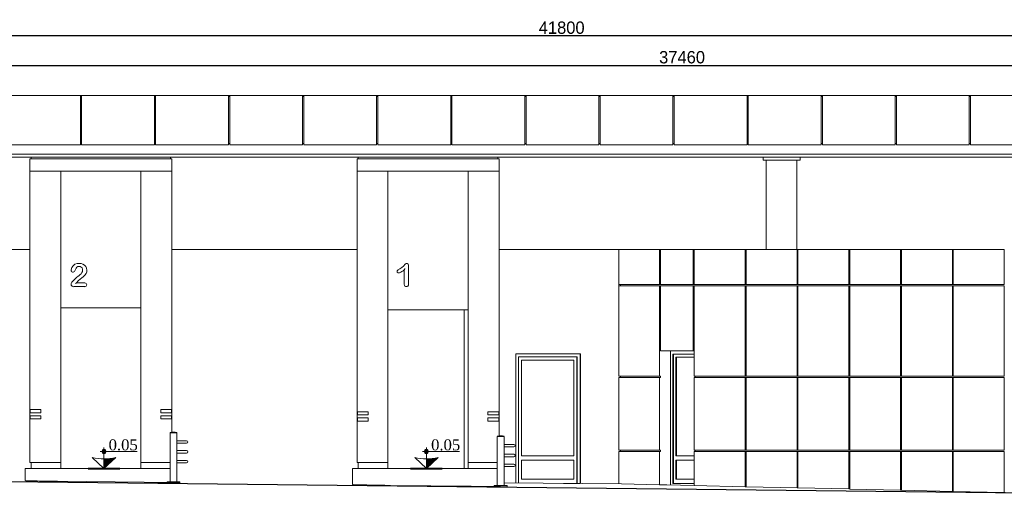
# Model space of a CAD drawing. Header units: feet. Extents: x 1820134 to 1866297, y 4865856 to 4906700.
# Tile 6 of 16: x 1835612 to 1851561, y 4866635 to 4874313. Entities that reach past the tile are written whole.
import ezdxf

# ---------------------------------------------------------------- set-up
doc = ezdxf.new("R2010")
doc.units = ezdxf.units.FT
doc.header["$MEASUREMENT"] = 0
doc.header["$PDMODE"] = 98
doc.header["$PDSIZE"] = 0.3
doc.dimstyles.new('ISO-25', dxfattribs={"dimscale": 15, "dimtxt": 20, "dimasz": 2.5, "dimexe": 1.25, "dimexo": 0.625, "dimgap": 3, "dimtad": 1, "dimdec": 0, "dimtxsty": 'Standard', "dimcen": 2.5, "dimadec": 0, "dimazin": 0, "dimtfac": 1, "dimtdec": 0, "dimtmove": 0, "dimatfit": 3, "dimfxl": 1.25, "dimarcsym": 0})

# ---------------------------------------------------------------- blocks, each defined once
blk = doc.blocks.new('A$C99034ce4')
at = {"color": 0, "linetype": 'Continuous', "lineweight": 0, "extrusion": (0, 1, 0)}
for p, q in [((-41158, 32926), (-39978, 32926)), ((-39978, 32126), (-39978, 32926)), ((-39958, 32926), (-39978, 32926)), ((-39978, 32906), (-39958, 32906)), ((-39958, 32926), (-39958, 32126)), ((-39958, 32926), (-38778, 32926)), ((-38778, 32126), (-38778, 32926)), ((-38758, 32926), (-38778, 32926)), ((-38778, 32906), (-38758, 32906)), ((-38758, 32926), (-38758, 32126)), ((-38758, 32926), (-37578, 32926)), ((-37578, 32126), (-37578, 32926)), ((-37558, 32926), (-37578, 32926)), ((-37578, 32906), (-37558, 32906)), ((-37558, 32926), (-37558, 32126)), ((-37558, 32926), (-36378, 32926)), ((-36378, 32126), (-36378, 32926)), ((-36358, 32926), (-36378, 32926)), ((-36378, 32906), (-36358, 32906)), ((-36358, 32926), (-36358, 32126)), ((-36358, 32926), (-35178, 32926)), ((-35178, 32126), (-35178, 32926)), ((-35158, 32926), (-35178, 32926)), ((-35178, 32906), (-35158, 32906)), ((-35158, 32926), (-35158, 32126)), ((-35158, 32926), (-33978, 32926)), ((-33978, 32126), (-33978, 32926)), ((-33978, 32926), (-33958, 32926)), ((-33978, 32906), (-33958, 32906)), ((-33958, 32126), (-33958, 32926)), ((-32778, 32926), (-33958, 32926)), ((-32778, 32926), (-32778, 32126)), ((-32778, 32926), (-32758, 32926)), ((-32758, 32906), (-32778, 32906)), ((-32758, 32126), (-32758, 32926)), ((-31578, 32926), (-32758, 32926)), ((-31578, 32926), (-31578, 32126)), ((-31578, 32926), (-31558, 32926)), ((-31558, 32906), (-31578, 32906)), ((-31558, 32126), (-31558, 32926)), ((-30378, 32926), (-31558, 32926)), ((-30378, 32926), (-30378, 32126)), ((-30358, 32926), (-30378, 32926)), ((-30358, 32906), (-30378, 32906)), ((-30358, 32926), (-30358, 32126)), ((-30358, 32926), (-29178, 32926)), ((-29178, 32126), (-29178, 32926)), ((-29158, 32926), (-29178, 32926)), ((-29178, 32906), (-29158, 32906)), ((-29158, 32926), (-29158, 32126)), ((-29158, 32926), (-27978, 32926)), ((-27978, 32126), (-27978, 32926)), ((-27958, 32926), (-27978, 32926)), ((-27978, 32906), (-27958, 32906)), ((-27958, 32926), (-27958, 32126)), ((-27958, 32926), (-26778, 32926)), ((-26778, 32126), (-26778, 32926)), ((-26758, 32926), (-26778, 32926)), ((-26778, 32906), (-26758, 32906)), ((-26758, 32926), (-26758, 32126)), ((-26758, 32926), (-25578, 32926)), ((-25578, 32126), (-25578, 32926)), ((-25558, 32926), (-25578, 32926)), ((-25578, 32906), (-25558, 32906)), ((-25558, 32926), (-25558, 32126)), ((-25558, 32926), (-24378, 32926)), ((-39978, 32126), (-41158, 32126)), ((-39958, 32146), (-39978, 32146)), ((-38778, 32126), (-39958, 32126)), ((-38758, 32146), (-38778, 32146)), ((-37578, 32126), (-38758, 32126)), ((-37558, 32146), (-37578, 32146)), ((-36378, 32126), (-37558, 32126)), ((-36358, 32146), (-36378, 32146)), ((-35178, 32126), (-36358, 32126)), ((-35158, 32146), (-35178, 32146)), ((-33978, 32126), (-35158, 32126)), ((-33958, 32146), (-33978, 32146)), ((-33958, 32126), (-32778, 32126)), ((-32778, 32146), (-32758, 32146)), ((-32758, 32126), (-31578, 32126)), ((-31578, 32146), (-31558, 32146)), ((-31558, 32126), (-30378, 32126)), ((-30358, 32146), (-30378, 32146)), ((-29178, 32126), (-30358, 32126)), ((-29158, 32146), (-29178, 32146)), ((-27978, 32126), (-29158, 32126)), ((-27958, 32146), (-27978, 32146)), ((-26778, 32126), (-27958, 32126)), ((-26758, 32146), (-26778, 32146)), ((-25578, 32126), (-26758, 32126)), ((-25558, 32146), (-25578, 32146)), ((-24378, 32126), (-25558, 32126)), ((-11368, 31976), (-52991, 31976)), ((-11368, 31976), (-52991, 31976)), ((-52991, 31926), (-11368, 31926)), ((-40776, 31896), (-40776, 31926)), ((-38516, 31896), (-38516, 31926)), ((-35476, 31896), (-35476, 31926)), ((-33216, 31896), (-33216, 31926)), ((-28919, 31926), (-28919, 31876)), ((-28320, 31926), (-28320, 31876)), ((-40796, 31896), (-38496, 31896)), ((-40796, 31896), (-40796, 31696)), ((-38496, 31896), (-38496, 31696)), ((-35496, 31896), (-33196, 31896)), ((-35496, 31896), (-35496, 31696)), ((-33196, 31896), (-33196, 31696)), ((-28919, 31876), (-28320, 31876)), ((-28871, 31876), (-28871, 30426)), ((-28372, 30426), (-28372, 31876)), ((-40796, 31696), (-38496, 31696)), ((-40796, 31696), (-40796, 31276)), ((-40296, 31276), (-40296, 31696)), ((-38996, 31696), (-38996, 31276)), ((-38496, 31276), (-38496, 31696)), ((-35496, 31696), (-33196, 31696)), ((-35496, 31696), (-35496, 31276)), ((-34996, 31276), (-34996, 31696)), ((-33696, 31696), (-33696, 31276)), ((-33196, 31276), (-33196, 31696)), ((-40796, 31276), (-40796, 27833)), ((-40296, 26976), (-40296, 31276)), ((-38996, 31276), (-38996, 26976)), ((-38496, 31276), (-38496, 27833)), ((-35496, 31276), (-35496, 27798)), ((-34996, 26976), (-34996, 31276)), ((-33696, 31276), (-33696, 26976)), ((-33196, 31276), (-33196, 27798)), ((-46884, 30426), (-40796, 30426)), ((-38496, 30426), (-35496, 30426)), ((-33122, 30426), (-33196, 30426)), ((-33122, 30426), (-31253, 30426)), ((-31253, 29576), (-31253, 30426)), ((-30594, 30426), (-31253, 30426)), ((-31253, 29861), (-31253, 30426)), ((-30580, 30426), (-30594, 30426)), ((-30594, 29861), (-30594, 30426)), ((-30049, 30426), (-30580, 30426)), ((-30580, 30426), (-30580, 29861)), ((-30049, 30426), (-30035, 30426)), ((-30049, 29861), (-30049, 30426)), ((-29209, 30426), (-30035, 30426)), ((-30035, 30426), (-30035, 29861)), ((-29209, 30426), (-29195, 30426)), ((-29209, 29861), (-29209, 30426)), ((-28369, 30426), (-29195, 30426)), ((-29195, 30426), (-29195, 29861)), ((-28369, 30426), (-28355, 30426)), ((-28369, 29861), (-28369, 30426)), ((-27530, 30426), (-28355, 30426)), ((-28355, 30426), (-28355, 29861)), ((-27530, 30426), (-27516, 30426)), ((-27530, 29861), (-27530, 30426)), ((-26690, 30426), (-27516, 30426)), ((-27516, 30426), (-27516, 29861)), ((-26690, 30426), (-26676, 30426)), ((-26690, 29861), (-26690, 30426)), ((-25851, 30426), (-26676, 30426)), ((-26676, 30426), (-26676, 29861)), ((-25851, 30426), (-25837, 30426)), ((-25851, 29861), (-25851, 30426)), ((-25011, 30426), (-25837, 30426)), ((-25837, 30426), (-25837, 29861)), ((-25011, 29861), (-25011, 30426)), ((-34661, 29861), (-34661, 30174)), ((-34730, 30098), (-34730, 29861)), ((-40086, 29826), (-39905, 29826)), ((-39905, 29886), (-40039, 29886)), ((-31253, 29861), (-30594, 29861)), ((-30594, 29841), (-31253, 29841)), ((-31253, 28376), (-31253, 29841)), ((-31226, 29841), (-31226, 29861)), ((-30580, 29861), (-30594, 29861)), ((-30594, 29841), (-30580, 29841)), ((-30594, 28376), (-30594, 29841)), ((-30580, 29861), (-30049, 29861)), ((-30049, 29841), (-30580, 29841)), ((-30580, 29841), (-30580, 28783)), ((-30035, 29861), (-30049, 29861)), ((-30049, 29841), (-30035, 29841)), ((-30049, 28783), (-30049, 29841)), ((-30035, 29861), (-29209, 29861)), ((-29209, 29841), (-30035, 29841)), ((-30035, 29841), (-30035, 28376)), ((-29195, 29861), (-29209, 29861)), ((-29209, 29841), (-29195, 29841)), ((-29209, 28376), (-29209, 29841)), ((-29195, 29861), (-28369, 29861)), ((-28369, 29841), (-29195, 29841)), ((-29195, 29841), (-29195, 28376)), ((-28355, 29861), (-28369, 29861)), ((-28369, 29841), (-28355, 29841)), ((-28369, 28376), (-28369, 29841)), ((-28355, 29861), (-27530, 29861)), ((-27530, 29841), (-28355, 29841)), ((-28355, 29841), (-28355, 28376)), ((-27516, 29861), (-27530, 29861)), ((-27530, 29841), (-27516, 29841)), ((-27530, 28376), (-27530, 29841)), ((-27516, 29861), (-26690, 29861)), ((-26690, 29841), (-27516, 29841)), ((-27516, 29841), (-27516, 28376)), ((-26676, 29861), (-26690, 29861)), ((-26690, 29841), (-26676, 29841)), ((-26690, 28376), (-26690, 29841)), ((-26676, 29861), (-25851, 29861)), ((-25851, 29841), (-26676, 29841)), ((-26676, 29841), (-26676, 28376)), ((-25837, 29861), (-25851, 29861)), ((-25851, 29841), (-25837, 29841)), ((-25851, 28376), (-25851, 29841)), ((-25837, 29861), (-25011, 29861)), ((-25011, 29841), (-25837, 29841)), ((-25837, 29841), (-25837, 28376)), ((-25011, 28376), (-25011, 29841)), ((-40296, 29483), (-38996, 29483)), ((-34996, 29448), (-33696, 29448)), ((-33761, 26876), (-33761, 29448)), ((-33759, 29448), (-33759, 26876)), ((-32925, 26643), (-32925, 28738)), ((-32925, 28738), (-31876, 28738)), ((-32925, 28736), (-31882, 28736)), ((-31889, 28736), (-31889, 28738)), ((-31882, 28736), (-31882, 26636)), ((-31876, 28738), (-31876, 26633)), ((-30049, 28783), (-30580, 28783)), ((-30416, 28783), (-30416, 26612)), ((-30416, 26612), (-30416, 28783)), ((-30416, 28783), (-30416, 26612)), ((-30381, 26633), (-30381, 28733)), ((-30035, 28733), (-30381, 28733)), ((-30367, 28733), (-30367, 26633)), ((-30035, 28783), (-30049, 28783)), ((-32882, 26642), (-32882, 28686)), ((-31932, 28686), (-32882, 28686)), ((-32832, 27086), (-32832, 28636)), ((-32832, 28636), (-31983, 28636)), ((-31983, 28636), (-31983, 27086)), ((-31983, 27086), (-31983, 28636)), ((-31933, 28686), (-31933, 26636)), ((-31932, 26636), (-31932, 28686)), ((-30332, 27083), (-30332, 28683)), ((-30332, 28683), (-30035, 28683)), ((-30321, 28683), (-30321, 27083)), ((-31253, 28376), (-30594, 28376)), ((-30594, 28356), (-31253, 28356)), ((-31253, 27176), (-31253, 28356)), ((-31226, 28356), (-31226, 28376)), ((-30580, 28376), (-30594, 28376)), ((-30594, 28356), (-30580, 28356)), ((-30594, 27176), (-30594, 28356)), ((-30580, 28376), (-30580, 28356)), ((-30035, 28376), (-29209, 28376)), ((-30035, 28356), (-30035, 27176)), ((-29209, 28356), (-30035, 28356)), ((-30020, 28376), (-30020, 28356)), ((-29195, 28376), (-29209, 28376)), ((-29209, 27176), (-29209, 28356)), ((-29209, 28356), (-29195, 28356)), ((-29195, 28376), (-28369, 28376)), ((-28369, 28356), (-29195, 28356)), ((-29195, 28356), (-29195, 27176)), ((-28355, 28376), (-28369, 28376)), ((-28369, 27176), (-28369, 28356)), ((-28369, 28356), (-28355, 28356)), ((-28355, 28376), (-27530, 28376)), ((-28355, 28356), (-28355, 27176)), ((-27530, 28356), (-28355, 28356)), ((-27516, 28376), (-27530, 28376)), ((-27530, 27176), (-27530, 28356)), ((-27530, 28356), (-27516, 28356)), ((-27516, 28376), (-26690, 28376)), ((-26690, 28356), (-27516, 28356)), ((-27516, 28356), (-27516, 27176)), ((-26676, 28376), (-26690, 28376)), ((-26690, 27176), (-26690, 28356)), ((-26690, 28356), (-26676, 28356)), ((-26676, 28376), (-25851, 28376)), ((-26676, 28356), (-26676, 27176)), ((-25851, 28356), (-26676, 28356)), ((-25837, 28376), (-25851, 28376)), ((-25851, 27176), (-25851, 28356)), ((-25851, 28356), (-25837, 28356)), ((-25837, 28376), (-25011, 28376)), ((-25011, 28356), (-25837, 28356)), ((-25837, 28356), (-25837, 27176)), ((-25011, 27176), (-25011, 28356)), ((-40796, 27833), (-40616, 27833)), ((-40796, 27783), (-40796, 27833)), ((-40616, 27783), (-40796, 27783)), ((-40796, 27783), (-40796, 27733)), ((-40791, 27833), (-40791, 27783)), ((-40616, 27783), (-40616, 27833)), ((-38676, 27833), (-38496, 27833)), ((-38676, 27783), (-38676, 27833)), ((-38496, 27783), (-38676, 27783)), ((-38501, 27833), (-38501, 27783)), ((-38496, 27833), (-38496, 27783)), ((-38496, 27783), (-38496, 27733)), ((-35496, 27798), (-35316, 27798)), ((-35496, 27748), (-35496, 27798)), ((-35491, 27798), (-35491, 27748)), ((-35316, 27748), (-35316, 27798)), ((-33376, 27798), (-33196, 27798)), ((-33376, 27748), (-33376, 27798)), ((-33201, 27798), (-33201, 27748)), ((-33196, 27798), (-33196, 27748)), ((-40796, 27733), (-40616, 27733)), ((-40796, 27683), (-40796, 27733)), ((-40616, 27683), (-40796, 27683)), ((-40796, 27683), (-40796, 26976)), ((-40791, 27733), (-40791, 27683)), ((-40616, 27733), (-40616, 27683)), ((-38676, 27733), (-38496, 27733)), ((-38676, 27683), (-38676, 27733)), ((-38496, 27683), (-38676, 27683)), ((-38501, 27733), (-38501, 27683)), ((-38496, 27733), (-38496, 27683)), ((-38496, 27683), (-38496, 27467)), ((-35316, 27748), (-35496, 27748)), ((-35496, 27748), (-35496, 27698)), ((-35496, 27698), (-35316, 27698)), ((-35496, 27648), (-35496, 27698)), ((-35316, 27648), (-35496, 27648)), ((-35496, 27648), (-35496, 26976)), ((-35491, 27698), (-35491, 27648)), ((-35316, 27698), (-35316, 27648)), ((-33196, 27748), (-33376, 27748)), ((-33376, 27698), (-33196, 27698)), ((-33376, 27648), (-33376, 27698)), ((-33196, 27648), (-33376, 27648)), ((-33201, 27698), (-33201, 27648)), ((-33196, 27748), (-33196, 27698)), ((-33196, 27698), (-33196, 27648)), ((-33196, 27648), (-33196, 27407)), ((-38524, 27461), (-38414, 27461)), ((-38524, 27461), (-38524, 27460)), ((-38524, 27460), (-38414, 27460)), ((-38524, 27458), (-38507, 27458)), ((-38524, 27458), (-38524, 26663)), ((-38521, 27460), (-38521, 27458)), ((-38507, 27458), (-38414, 27458)), ((-38417, 27460), (-38417, 27458)), ((-38414, 27461), (-38414, 27460)), ((-38414, 27458), (-38414, 26663)), ((-38256, 27328), (-38414, 27328)), ((-38414, 27288), (-38256, 27288)), ((-33224, 27401), (-33114, 27401)), ((-33224, 27401), (-33224, 27400)), ((-33224, 27400), (-33114, 27400)), ((-33224, 27398), (-33207, 27398)), ((-33224, 27398), (-33224, 26603)), ((-33221, 27400), (-33221, 27398)), ((-33207, 27398), (-33114, 27398)), ((-33117, 27400), (-33117, 27398)), ((-33114, 27401), (-33114, 27400)), ((-33114, 27398), (-33114, 26603)), ((-38256, 27168), (-38414, 27168)), ((-38414, 27128), (-38256, 27128)), ((-32956, 27268), (-33114, 27268)), ((-33114, 27228), (-32956, 27228)), ((-31253, 27176), (-30594, 27176)), ((-30594, 27156), (-31253, 27156)), ((-31253, 26628), (-31253, 27156)), ((-31226, 27156), (-31226, 27176)), ((-30580, 27176), (-30594, 27176)), ((-30594, 26614), (-30594, 27156)), ((-30594, 27156), (-30580, 27156)), ((-30580, 27176), (-30580, 27156)), ((-30035, 27176), (-29209, 27176)), ((-29209, 27156), (-30035, 27156)), ((-30035, 27156), (-30035, 26601)), ((-30020, 27176), (-30020, 27156)), ((-29195, 27176), (-29209, 27176)), ((-29209, 27156), (-29195, 27156)), ((-29209, 26583), (-29209, 27156)), ((-29195, 27176), (-28369, 27176)), ((-28369, 27156), (-29195, 27156)), ((-29195, 27156), (-29195, 26583)), ((-28355, 27176), (-28369, 27176)), ((-28369, 27156), (-28355, 27156)), ((-28369, 26564), (-28369, 27156)), ((-28355, 27176), (-27530, 27176)), ((-27530, 27156), (-28355, 27156)), ((-28355, 27156), (-28355, 26564)), ((-27516, 27176), (-27530, 27176)), ((-27530, 27156), (-27516, 27156)), ((-27530, 26546), (-27530, 27156)), ((-27516, 27176), (-26690, 27176)), ((-27516, 27156), (-27516, 26545)), ((-26690, 27156), (-27516, 27156)), ((-26676, 27176), (-26690, 27176)), ((-26690, 26527), (-26690, 27156)), ((-26690, 27156), (-26676, 27156)), ((-26676, 27176), (-25851, 27176)), ((-26676, 27156), (-26676, 26527)), ((-25851, 27156), (-26676, 27156)), ((-25837, 27176), (-25851, 27176)), ((-25851, 26508), (-25851, 27156)), ((-25851, 27156), (-25837, 27156)), ((-25837, 27176), (-25011, 27176)), ((-25837, 27156), (-25837, 26508)), ((-25011, 27156), (-25837, 27156)), ((-25011, 26490), (-25011, 27156)), ((-40296, 26976), (-40796, 26976)), ((-40776, 26976), (-40776, 26876)), ((-40296, 26976), (-40776, 26976)), ((-40296, 26976), (-40296, 26876)), ((-38524, 26976), (-38996, 26976)), ((-38996, 26976), (-38524, 26976)), ((-38996, 26876), (-38996, 26976)), ((-38256, 27008), (-38414, 27008)), ((-38414, 26968), (-38256, 26968)), ((-34996, 26976), (-35496, 26976)), ((-35476, 26976), (-35476, 26876)), ((-34996, 26976), (-35476, 26976)), ((-34996, 26976), (-34996, 26876)), ((-33696, 26976), (-33224, 26976)), ((-33696, 26876), (-33696, 26976)), ((-33224, 26976), (-33696, 26976)), ((-32956, 27108), (-33114, 27108)), ((-33114, 27068), (-32956, 27068)), ((-32832, 27086), (-31983, 27086)), ((-32832, 26706), (-32832, 27016)), ((-32832, 27016), (-31983, 27016)), ((-31983, 26706), (-31983, 27016)), ((-31983, 26706), (-31983, 27016)), ((-30332, 27083), (-30035, 27083)), ((-30332, 26703), (-30332, 27013)), ((-30332, 27013), (-30035, 27013)), ((-30321, 27013), (-30321, 26703)), ((-40776, 26876), (-40871, 26876)), ((-40871, 26683), (-40871, 26876)), ((-40762, 26876), (-40776, 26876)), ((-40346, 26876), (-40762, 26876)), ((-40346, 26876), (-38946, 26876)), ((-38529, 26876), (-38946, 26876)), ((-38529, 26876), (-38524, 26876)), ((-35476, 26876), (-35571, 26876)), ((-35571, 26618), (-35571, 26876)), ((-35462, 26876), (-35476, 26876)), ((-35046, 26876), (-35462, 26876)), ((-35046, 26876), (-33646, 26876)), ((-33229, 26876), (-33646, 26876)), ((-33229, 26876), (-33224, 26876)), ((-32956, 26948), (-33114, 26948)), ((-33114, 26908), (-32956, 26908)), ((-40346, 26671), (-38946, 26654)), ((-38364, 26663), (-38574, 26663)), ((-38574, 26663), (-38574, 26663)), ((-38574, 26649), (-38574, 26663)), ((-38377, 26646), (-38559, 26649)), ((-38364, 26647), (-38364, 26663)), ((-33114, 26644), (-31210, 26627)), ((-32832, 26706), (-31983, 26706)), ((-31933, 26636), (-32154, 26636)), ((-31933, 26636), (-31932, 26636)), ((-31882, 26636), (-31932, 26636)), ((-31889, 26633), (-31889, 26636)), ((-30332, 26703), (-30035, 26703)), ((-35046, 26606), (-34956, 26605)), ((-34956, 26605), (-33646, 26590)), ((-33700, 26590), (-34956, 26605)), ((-33646, 26590), (-33700, 26590)), ((-33472, 26587), (-33602, 26589)), ((-33064, 26603), (-33274, 26603)), ((-33274, 26603), (-33274, 26603)), ((-33274, 26585), (-33274, 26603)), ((-33079, 26583), (-33261, 26585)), ((-33064, 26583), (-33064, 26603)), ((-31210, 26627), (-30594, 26614)), ((-30594, 26614), (-30475, 26613)), ((-30035, 26604), (-30475, 26613)), ((-30381, 26633), (-30035, 26633)), ((-30035, 26601), (-29209, 26583)), ((-29209, 26583), (-29195, 26583)), ((-29195, 26583), (-28369, 26564)), ((-28369, 26564), (-28355, 26564)), ((-28355, 26564), (-27530, 26546)), ((-27530, 26546), (-27516, 26546)), ((-27516, 26545), (-26690, 26527)), ((-26690, 26527), (-26676, 26527)), ((-26676, 26527), (-25851, 26508)), ((-25851, 26508), (-25837, 26508)), ((-25837, 26508), (-25011, 26490)), ((-25011, 26490), (-24997, 26490))]:
    blk.add_line(p, q, dxfattribs=at)
at = {"lineweight": 30}
blk.add_lwpolyline([(-56193, 26826), (-53333, 26826), (-46488, 26726), (-24184, 26476), (-10275, 26476)], dxfattribs=at)
at = {"color": 0, "linetype": 'Continuous', "lineweight": 0}
for centre, radius, start, end in [((-40013, 30088), 113, 97.3428, 175.7817), ((-39997, 29964), 239, 82.6572, 97.3428), ((-39980, 30092), 109, 313.6233, 82.6572), ((-34692, 30173), 30.6, 1.6041, 145), ((-40096, 30091), 29.8, 169.5998, 343.4518), ((-39542, 29426), 740, 126.3037, 133.594), ((-41105, 31272), 1740, 311.6701, 313.6233), ((-34821, 30074), 27, 125.3832, 293.0118), ((-34936, 30344), 321, 293.0118, 309.8738), ((-40086, 29868), 42.3, 136.4248, 270), ((-38776, 28622), 1851, 133.594, 136.4248), ((-40735, 30857), 1183, 308.332, 311.6701), ((-39905, 29856), 30.3, 270, 90), ((-34696, 29861), 34.7, 180, 0)]:
    blk.add_arc(centre, radius, start, end, dxfattribs=at)
at = {"color": 0, "linetype": 'Continuous', "lineweight": 0, "extrusion": (0, 0, -1)}
for centre, radius, start, end in [((39998, 30097), 57.8, 31.3981, 184.7325), ((34933, 30342), 264, 215, 248.647), ((39888, 30030), 187, 16.5482, 31.3981), ((40037, 30100), 96.5, 184.7325, 233.6963), ((39897, 29797), 168, 32.3759, 51.668), ((38469, 27284), 185, 72.7047, 107.2953), ((38491, 27284), 185, 88.3932, 93.3346), ((38256, 27308), 20, 90, 270), ((33169, 27224), 185, 72.7047, 107.2953), ((33191, 27224), 185, 88.3932, 93.3346), ((38256, 27148), 20, 90, 270), ((32956, 27248), 20, 90, 270), ((38256, 26988), 20, 90, 270), ((32956, 27088), 20, 90, 270), ((32956, 26928), 20, 90, 270)]:
    blk.add_arc(centre, radius, start, end, dxfattribs=at)
at = {"color": 0, "linetype": 'Continuous', "lineweight": 0}
for centre, major_axis, ratio, start_param, end_param in [((-40346, 26676), (525, -6), 0.009729, 3.141711, 4.712508), ((-38946, 26659), (-525, 6), 0.009729, 1.570915, 2.357602), ((-38469, 26648), (105, -1), 0.009729, 3.141711, 3.161606), ((-38469, 26648), (105, -1), 0.009729, -3.121579, -2.593783), ((-38469, 26648), (105, -1), 0.009729, -0.507783, 0.000119), ((-35046, 26612), (525, -6), 0.009729, 3.141711, 4.712508), ((-33646, 26589), (500, -6), 0.000239, 1.48241, 1.570799), ((-33646, 26594), (-525, 6), 0.009729, 1.907896, 2.357602)]:
    blk.add_ellipse(centre, major_axis=major_axis, ratio=ratio, start_param=start_param, end_param=end_param, dxfattribs=at)
at = {"color": 0, "linetype": 'Continuous', "lineweight": 0, "extrusion": (0, 0, -1)}
for centre, major_axis, start_param, end_param in [((-38469, 26647), (105, -1), -2.593905, -0.507904), ((-33646, 26589), (525, -6), -1.570799, -1.233818), ((-33169, 26584), (105, -1), -3.121701, 0.544074), ((-33169, 26584), (105, -1), 2.637302, 3.161484)]:
    blk.add_ellipse(centre, major_axis=major_axis, ratio=0.000239, start_param=start_param, end_param=end_param, dxfattribs=at)
at = {"color": 0, "linetype": 'Continuous', "lineweight": 0}
for points, knots in [([(-34832, 30087), (-34832, 30087), (-34832, 30087), (-34832, 30087), (-34833, 30088), (-34833, 30089), (-34834, 30090), (-34835, 30091), (-34835, 30092), (-34836, 30094), (-34836, 30095), (-34837, 30095), (-34837, 30096), (-34837, 30096)], [-0.006869, -0.006869, -0.006869, -0.006869, 0, 0, 2.062161, 2.062161, 4.122842, 4.122842, 8.046162, 8.046162, 11.939915, 11.939915, 15.820242, 15.820242, 15.820242, 15.820242]), ([(-34720, 30120), (-34720, 30120), (-34720, 30120), (-34722, 30116), (-34724, 30111), (-34727, 30105), (-34728, 30103), (-34729, 30101), (-34729, 30100), (-34730, 30099), (-34730, 30098), (-34730, 30098), (-34730, 30098), (-34730, 30098)], [-0.01038, -0.01038, -0.01038, -0.01038, 0, 0, 14.914244, 14.914244, 24.838855, 24.838855, 30.391809, 30.391809, 33.782364, 33.782364, 36.519595, 36.519595, 36.519595, 36.519595]), ([(-40056, 29876), (-40056, 29876), (-40056, 29876), (-40054, 29878), (-40051, 29879), (-40047, 29882), (-40045, 29883), (-40042, 29884), (-40041, 29885), (-40040, 29886), (-40039, 29886), (-40039, 29886), (-40039, 29886), (-40039, 29886), (-40039, 29886), (-40039, 29886)], [-58.766781, -58.766781, -58.766781, -58.766781, -58.758177, -58.758177, -50.782211, -50.782211, -42.773517, -42.773517, -36.702625, -36.702625, -32.697157, -32.697157, -29.629584, -29.629584, -29.018174, -29.018174, -29.018174, -29.018174])]:
    blk.add_open_spline(points, degree=3, knots=knots, dxfattribs=at)
blk = doc.blocks.new('*D5333')
at = {"color": 0, "lineweight": -2, "transparency": 16777216}
for p, q in [((1823481, 4873090), (1823481, 4874063)), ((1865276, 4874050), (1823506, 4874050)), ((1865301, 4873091), (1865301, 4874063))]:
    blk.add_line(p, q, dxfattribs=at)
at = {"color": 0, "lineweight": 5, "transparency": 16777216}
for points in [[(1823506, 4874054), (1823506, 4874046), (1823481, 4874050)], [(1865276, 4874054), (1865276, 4874046), (1865301, 4874050)]]:
    blk.add_solid(points, dxfattribs=at)
at = {"layer": 'Defpoints', "color": 0, "lineweight": 5, "transparency": 16777216}
for p in [(1823481, 4874050), (1823481, 4873084), (1865301, 4873085)]:
    blk.add_point(p, dxfattribs=at)
at = {"color": 0, "lineweight": 5, "transparency": 16777216, "insert": (1844391, 4874182), "char_height": 200, "attachment_point": 5}
blk.add_mtext('41800', dxfattribs=at)
blk = doc.blocks.new('*D5338')
at = {"color": 0, "lineweight": -2, "transparency": 16777216}
for p, q in [((1827381, 4872391), (1827381, 4873584)), ((1827406, 4873572), (1865276, 4873572)), ((1865301, 4873091), (1865301, 4873584))]:
    blk.add_line(p, q, dxfattribs=at)
at = {"color": 0, "lineweight": 5, "transparency": 16777216}
for points in [[(1827406, 4873576), (1827406, 4873568), (1827381, 4873572)], [(1865276, 4873576), (1865276, 4873568), (1865301, 4873572)]]:
    blk.add_solid(points, dxfattribs=at)
at = {"layer": 'Defpoints', "color": 0, "lineweight": 5, "transparency": 16777216}
for p in [(1865301, 4873572), (1865301, 4873085), (1827381, 4872384)]:
    blk.add_point(p, dxfattribs=at)
at = {"color": 0, "lineweight": 5, "transparency": 16777216, "insert": (1846341, 4873703), "char_height": 200, "attachment_point": 5}
blk.add_mtext('37460', dxfattribs=at)

msp = doc.modelspace()

# ---------------------------------------------------------------- hatches: boundary and pattern name
for points in [[(1836977.2, 4867345.4, 0.4142136), (1836944.1, 4867312.3), (1836977.2, 4867312.3)], [(1836977.2, 4867312.3), (1836944.1, 4867312.3, 0.4142136), (1836977.2, 4867279.2)], [(1836977.2, 4867345.4), (1836977.2, 4867312.3), (1837010.3, 4867312.3, 0.4142136)], [(1837010.3, 4867312.3), (1836977.2, 4867312.3), (1836977.2, 4867279.2, 0.4142136)], [(1842200.4, 4867345.4, 0.4142136), (1842167.3, 4867312.3), (1842200.4, 4867312.3)], [(1842200.4, 4867312.3), (1842167.3, 4867312.3, 0.4142136), (1842200.4, 4867279.2)], [(1842200.4, 4867345.4), (1842200.4, 4867312.3), (1842233.5, 4867312.3, 0.4142136)], [(1842233.5, 4867312.3), (1842200.4, 4867312.3), (1842200.4, 4867279.2, 0.4142136)], [(1837166.9, 4867216.3, -0.063683), (1836977.2, 4867192), (1836977.2, 4867034.9)], [(1842390.1, 4867216.3, -0.063683), (1842200.4, 4867192), (1842200.4, 4867034.9)]]:
    msp.add_hatch(color=1).paths.add_polyline_path(points)

# ---------------------------------------------------------------- linework, layer by layer
at = {"lineweight": 9}
for points in [[(1836914.2, 4867312.3), (1837515.1, 4867312.3)], [(1836977.2, 4867034.9), (1836977.2, 4867379.5)], [(1842137.4, 4867312.3), (1842738.2, 4867312.3)], [(1842200.4, 4867034.9), (1842200.4, 4867379.5)]]:
    msp.add_lwpolyline(points, dxfattribs=at)
for points in [[(1837166.9, 4867216.3), (1836977.2, 4867034.9), (1836787.5, 4867216.3, 0.1278847)], [(1842390.1, 4867216.3), (1842200.4, 4867034.9), (1842010.7, 4867216.3, 0.1278847)]]:
    msp.add_lwpolyline(points, format="xyb", close=True, dxfattribs=at)
at = {"lineweight": 40}
for points in [[(1836721, 4867034.9), (1837233.4, 4867034.9)], [(1841944.2, 4867034.9), (1842456.6, 4867034.9)]]:
    msp.add_lwpolyline(points, dxfattribs=at)
at = {"lineweight": 9}
for centre in [(1836977.2, 4867312.3), (1842200.4, 4867312.3)]:
    msp.add_circle(centre, 33.1, dxfattribs=at)

# ---------------------------------------------------------------- block references
msp.add_blockref('A$C99034ce4', (1876572.1, 4840159))

# ---------------------------------------------------------------- texts
at = {"lineweight": 9, "char_height": 178.498, "width": 401.685, "attachment_point": 2}
for insert in [(1837288.5, 4867510), (1842511.7, 4867510)]:
    msp.add_mtext('{\\fTimes New Roman|b0|i0|c0|p18;0.05}', dxfattribs=dict(at, insert=insert))

# ---------------------------------------------------------------- dimensions: what is measured, and where the dimension line sits
at = {"color": 1, "lineweight": 5}
for base, p1, p2, text, picture, middle in [((1823481, 4874050.3), (1865300.9, 4873084.9), (1823481, 4873083.8), '41800', '*D5333', (1844390.9, 4874181.7)), ((1865300.9, 4873571.8), (1827381, 4872384.3), (1865300.9, 4873084.9), '37460', '*D5338', (1846340.9, 4873703.3))]:
    dim = msp.add_linear_dim(base=base, p1=p1, p2=p2, text=text, dimstyle='ISO-25', override={"dimscale": 10, "dimtmove": 1}, dxfattribs=at)
    dim.commit()
    dim.dimension.update_dxf_attribs({"geometry": picture, "text_midpoint": middle})

doc.saveas('drawing.dxf')
